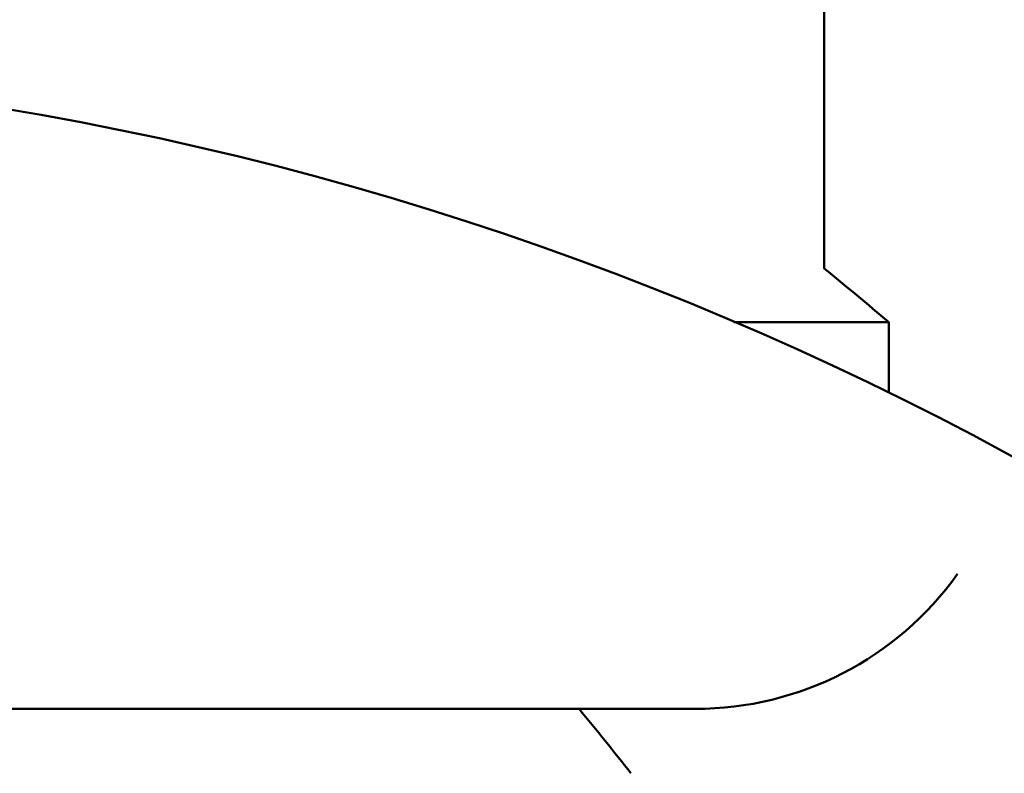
# Model space of a CAD drawing. Header units: millimetres. Extents: x 172 to 1631, y 500 to 2693.
# Tile 40 of 134: x 568 to 583, y 589 to 600. Entities that reach past the tile are written whole.
import ezdxf

# ---------------------------------------------------------------- set-up
doc = ezdxf.new("R2010")
doc.units = ezdxf.units.MM
doc.header["$LTSCALE"] = 10
doc.layers.add('Widoczne (ISO)', color=7, linetype='Continuous', lineweight=50)

msp = doc.modelspace()

# ---------------------------------------------------------------- linework, layer by layer
at = {"layer": 'Widoczne (ISO)'}
for p, q in [((580.234, 610.602), (580.234, 596.439)), ((578.83, 595.602), (581.234, 595.602)), ((581.234, 595.602), (581.234, 594.502)), ((540.234, 589.602), (578.233, 589.602))]:
    msp.add_line(p, q, dxfattribs=at)
msp.add_circle((559.234, 549.602), 50, dxfattribs=at)
for centre, radius, start, end in [((548.644, 557.682), 50, 49.3225, 50.8169), ((578.234, 594.602), 5, 270, 324.4561), ((537.909, 557.723), 50, 38.1392, 39.6111)]:
    msp.add_arc(centre, radius, start, end, dxfattribs=at)

doc.saveas('drawing.dxf')
